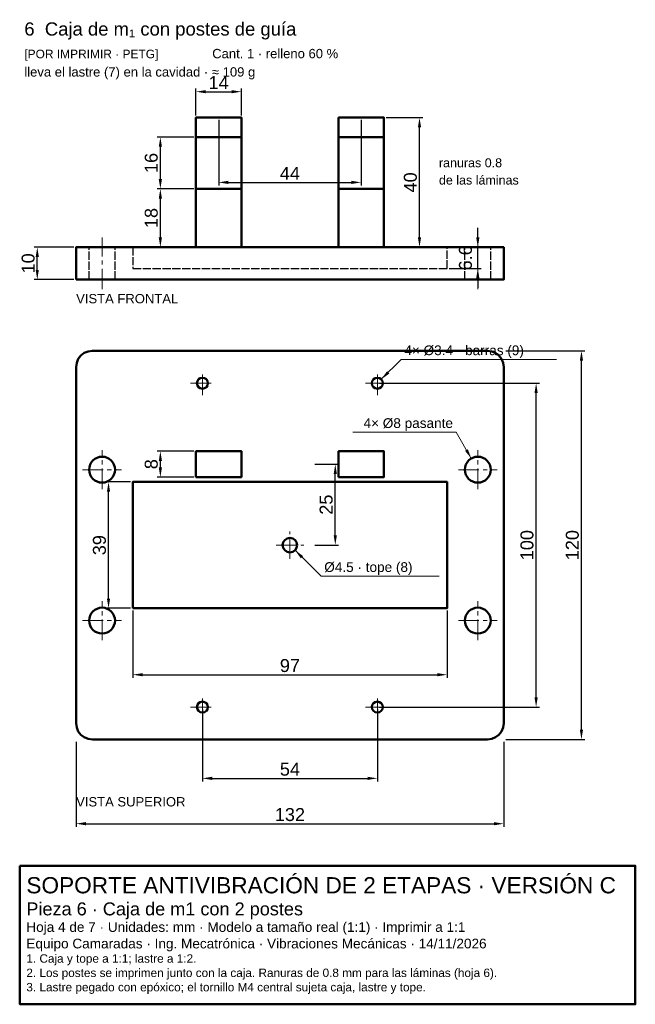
# Model space of a CAD drawing. Header units: millimetres. Extents: x 5 to 195, y -312 to -8.
import ezdxf
from ezdxf.enums import TextEntityAlignment as Align

# ---------------------------------------------------------------- set-up
doc = ezdxf.new("R2010")
doc.units = ezdxf.units.MM
doc.header["$LTSCALE"] = 2
doc.linetypes.add('CENTER', pattern=[5.08, 3.175, -0.635, 0.635, -0.635])
doc.linetypes.add('DASHED', pattern=[1.524, 1.27, -0.254])
for name, color, linetype, lineweight in [('CONTORNO', 7, 'Continuous', 50), ('COTAS', 4, 'Continuous', 18), ('EJES', 1, 'CENTER', 18), ('OCULTAS', 8, 'DASHED', 25), ('TEXTO', 3, 'Continuous', 25)]:
    doc.layers.add(name, color=color, linetype=linetype, lineweight=lineweight)
doc.styles.get("Standard").update_dxf_attribs({"font": 'arial.ttf'})
doc.dimstyles.new('PLANO', dxfattribs={"dimtxt": 4, "dimasz": 3, "dimexe": 1, "dimexo": 0.7, "dimgap": 0.8, "dimtad": 1, "dimdec": 1, "dimdsep": 46, "dimtxsty": 'Standard', "dimcen": 2.5, "dimclrd": 256, "dimclre": 256, "dimclrt": 256, "dimazin": 3, "dimtfac": 1, "dimtmove": 0, "dimatfit": 3})

msp = doc.modelspace()

# ---------------------------------------------------------------- linework, layer by layer
at = {"layer": 'CONTORNO'}
for p, q in [((59.67, -44), (73.67, -44)), ((103.67, -44), (117.67, -44)), ((59.67, -60), (73.67, -60)), ((103.67, -60), (117.67, -60))]:
    msp.add_line(p, q, dxfattribs=at)
for points in [[(59.67, -78), (73.67, -78), (73.67, -38), (59.67, -38)], [(103.67, -78), (117.67, -78), (117.67, -38), (103.67, -38)], [(22.67, -88), (154.67, -88), (154.67, -78), (22.67, -78)], [(154.67, -115), (154.5, -113.71), (154, -112.5), (153.2, -111.46), (152.17, -110.67), (150.96, -110.17), (149.67, -110), (27.67, -110), (26.37, -110.17), (25.17, -110.67), (24.13, -111.46), (23.34, -112.5), (22.84, -113.71), (22.67, -115), (22.67, -225), (22.84, -226.29), (23.34, -227.5), (24.13, -228.54), (25.17, -229.33), (26.37, -229.83), (27.67, -230), (149.67, -230), (150.96, -229.83), (152.17, -229.33), (153.2, -228.54), (154, -227.5), (154.5, -226.29), (154.67, -225)], [(59.67, -149), (73.67, -149), (73.67, -141), (59.67, -141)], [(103.67, -149), (117.67, -149), (117.67, -141), (103.67, -141)], [(40.17, -189.5), (137.17, -189.5), (137.17, -150.5), (40.17, -150.5)], [(5.3, -269), (195.3, -269), (195.3, -311.76), (5.3, -311.76)]]:
    msp.add_lwpolyline(points, close=True, dxfattribs=at)
for centre, radius in [((61.67, -120), 1.7), ((115.67, -120), 1.7), ((30.67, -146.7), 4), ((146.67, -146.7), 4), ((88.67, -170), 2.25), ((30.67, -193.3), 4), ((146.67, -193.3), 4), ((61.67, -220), 1.7), ((115.67, -220), 1.7)]:
    msp.add_circle(centre, radius, dxfattribs=at)
at = {"layer": 'COTAS'}
for points in [[(116.87, -118.8), (123, -112.67), (171, -112.67)], [(144.67, -143.24), (140, -135.15), (108.1, -135.15)], [(90.26, -171.59), (98.27, -179.6), (134.77, -179.6)]]:
    msp.add_lwpolyline(points, dxfattribs=at)
for points in [[(116.87, -118.8), (118.64, -116.32), (119.34, -117.03)], [(144.67, -143.24), (142.73, -140.89), (143.6, -140.39)], [(90.26, -171.59), (92.73, -173.36), (92.03, -174.07)]]:
    msp.add_solid(points, dxfattribs=at)
at = {"layer": 'EJES'}
for p, q in [((30.67, -91), (30.67, -75)), ((146.67, -91), (146.67, -75)), ((61.67, -123.7), (61.67, -116.3)), ((115.67, -123.7), (115.67, -116.3)), ((57.97, -120), (65.37, -120)), ((111.97, -120), (119.37, -120)), ((30.67, -152.7), (30.67, -140.7)), ((146.67, -152.7), (146.67, -140.7)), ((24.67, -146.7), (36.67, -146.7)), ((140.67, -146.7), (152.67, -146.7)), ((88.67, -174.25), (88.67, -165.75)), ((84.42, -170), (92.92, -170)), ((30.67, -199.3), (30.67, -187.3)), ((146.67, -199.3), (146.67, -187.3)), ((24.67, -193.3), (36.67, -193.3)), ((140.67, -193.3), (152.67, -193.3)), ((61.67, -223.7), (61.67, -216.3)), ((115.67, -223.7), (115.67, -216.3)), ((57.97, -220), (65.37, -220)), ((111.97, -220), (119.37, -220))]:
    msp.add_line(p, q, dxfattribs=at)
at = {"layer": 'OCULTAS'}
for p, q in [((26.67, -88), (26.67, -78)), ((34.67, -88), (34.67, -78)), ((142.67, -88), (142.67, -78)), ((150.67, -88), (150.67, -78))]:
    msp.add_line(p, q, dxfattribs=at)
msp.add_lwpolyline([(40.17, -78), (40.17, -84.6), (137.17, -84.6), (137.17, -78)], dxfattribs=at)

# ---------------------------------------------------------------- texts
at = {"layer": 'COTAS'}
for s, p in [('4× Ø3.4 · barras (9)', (124, -111.34)), ('Ø4.5 · tope (8)', (99.27, -178.27))]:
    msp.add_text(s, height=3, dxfattribs=at).set_placement(p)
msp.add_text('4× Ø8 pasante', height=3, dxfattribs=at).set_placement((139, -133.82), align=Align.RIGHT)
at = {"layer": 'TEXTO'}
for s, height, p in [('6  Caja de m₁ con postes de guía', 4.08, (6.67, -12.67)), ('[POR IMPRIMIR · PETG]', 2.64, (6.67, -19.67)), ('Cant. 1 · relleno 60 %', 2.88, (64.67, -19.67)), ('lleva el lastre (7) en la cavidad · ≈ 109 g', 2.88, (6.67, -25.33)), ('ranuras 0.8', 2.76, (134.67, -53.33)), ('de las láminas', 2.76, (134.67, -58.67)), ('VISTA FRONTAL', 2.88, (22.67, -95.33)), ('VISTA SUPERIOR', 2.88, (22.67, -250.67)), ('SOPORTE ANTIVIBRACIÓN DE 2 ETAPAS · VERSIÓN C', 5, (7.3, -277.5)), ('Pieza 6 · Caja de m1 con 2 postes', 4, (7.3, -284.3)), ('Hoja 4 de 7 · Unidades: mm · Modelo a tamaño real (1:1) · Imprimir a 1:1', 3, (7.3, -289.4)), ('Equipo Camaradas · Ing. Mecatrónica · Vibraciones Mecánicas · 14/11/2026', 3, (7.3, -294.5)), ('1. Caja y tope a 1:1; lastre a 1:2.', 2.6, (7.3, -298.92)), ('2. Los postes se imprimen junto con la caja. Ranuras de 0.8 mm para las láminas (hoja 6).', 2.6, (7.3, -303.34)), ('3. Lastre pegado con epóxico; el tornillo M4 central sujeta caja, lastre y tope.', 2.6, (7.3, -307.76))]:
    msp.add_text(s, height=height, dxfattribs=at).set_placement(p)

# ---------------------------------------------------------------- dimensions: what is measured, and where the dimension line sits
at = {"layer": 'COTAS'}
for base, p1, p2 in [((59.67, -30), (59.67, -38), (73.67, -38)), ((66.67, -58), (66.67, -38), (110.67, -38)), ((40.17, -210), (40.17, -189.5), (137.17, -189.5)), ((61.67, -242), (61.67, -220), (115.67, -220)), ((22.67, -256), (22.67, -230), (154.67, -230))]:
    msp.add_linear_dim(base=base, p1=p1, p2=p2, dimstyle='PLANO', dxfattribs=at).render()
for base, p1, p2 in [((128.67, -78), (117.67, -78), (117.67, -38)), ((48.67, -60), (59.67, -60), (59.67, -44)), ((48.67, -78), (59.67, -78), (59.67, -60)), ((146.67, -84.6), (137.17, -84.6), (137.17, -78)), ((10.67, -88), (22.67, -88), (22.67, -78)), ((178.67, -230), (154.67, -230), (154.67, -110)), ((164.67, -220), (115.67, -220), (115.67, -120)), ((48.67, -149), (59.67, -149), (59.67, -141)), ((102.67, -170), (95.67, -170), (95.67, -145)), ((32.67, -189.5), (40.17, -189.5), (40.17, -150.5))]:
    msp.add_linear_dim(base=base, p1=p1, p2=p2, angle=90, dimstyle='PLANO', dxfattribs=at).render()

doc.saveas('drawing.dxf')
